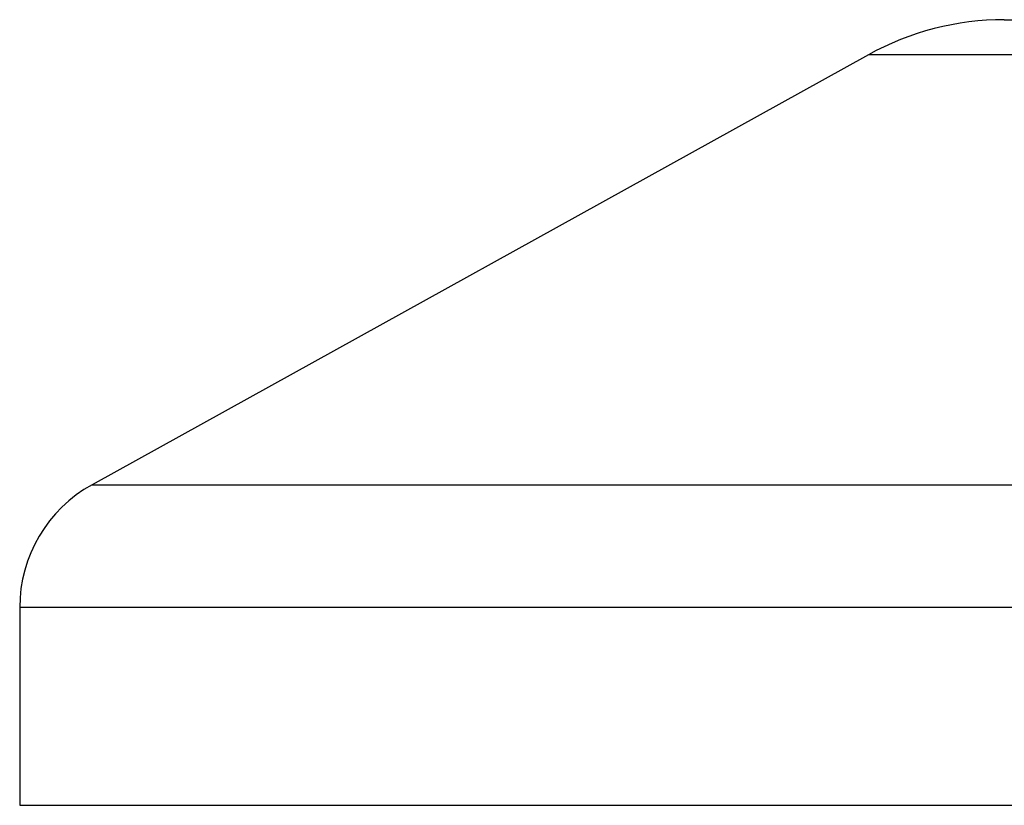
# Model space of a CAD drawing. Header units: millimetres. Extents: x 0 to 420, y 0 to 297.
# Tile 36 of 88: x 175.25 to 179.24, y 159.17 to 162.36. Entities that reach past the tile are written whole.
import ezdxf

# ---------------------------------------------------------------- set-up
doc = ezdxf.new("R2010")
doc.units = ezdxf.units.MM

msp = doc.modelspace()

# ---------------------------------------------------------------- linework, layer by layer
at = {"color": 7, "linetype": 'Continuous', "lineweight": 25}
for p, q in [((179.2355, 162.3559), (182.6273, 162.3559)), ((178.6846, 162.2135), (175.5395, 160.4716)), ((183.1781, 162.2135), (178.6846, 162.2135)), ((175.5395, 160.4716), (180.1559, 160.4716)), ((175.2465, 159.9743), (175.2465, 159.1724)), ((181.4243, 159.9743), (175.2465, 159.9743)), ((175.2465, 159.1724), (186.6163, 159.1724))]:
    msp.add_line(p, q, dxfattribs=at)
for centre, radius, start, end in [((179.2355, 161.2189), 1.137, 90, 118.9797), ((175.8149, 159.9743), 0.5685, 118.9797, 180)]:
    msp.add_arc(centre, radius, start, end, dxfattribs=at)

doc.saveas('drawing.dxf')
